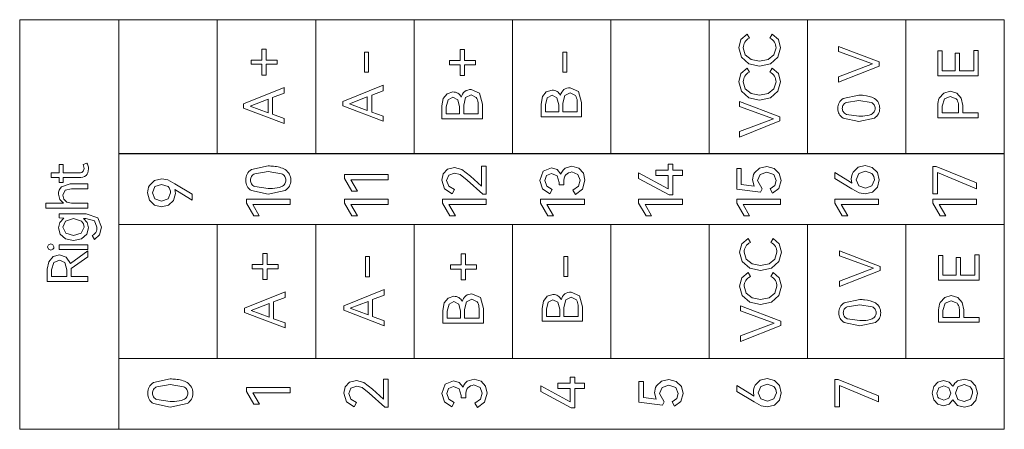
# Model space of a CAD drawing. Header units: inches. Extents: x 830 to 2908, y -1046 to 167.
# Tile 8 of 62: x 2632 to 2672, y -893 to -876. Entities that reach past the tile are written whole.
import ezdxf

# ---------------------------------------------------------------- set-up
doc = ezdxf.new("R2010")
doc.units = ezdxf.units.IN
doc.header["$LTSCALE"] = 23.1
doc.header["$MEASUREMENT"] = 0
doc.layers.get('0').update_dxf_attribs({"lineweight": 18})

msp = doc.modelspace()

# ---------------------------------------------------------------- linework, layer by layer
at = {"color": 32, "linetype": 'Continuous', "lineweight": 0, "true_color": 0xcd6928}
for p, q in [((2635.681, -876.189), (2631.572, -876.189)), ((2631.572, -876.189), (2631.572, -893.132)), ((2639.75, -876.189), (2635.68, -876.189)), ((2635.681, -893.132), (2635.681, -876.189)), ((2639.75, -881.73), (2639.75, -876.189)), ((2643.821, -876.189), (2639.75, -876.189)), ((2643.821, -881.73), (2643.821, -876.189)), ((2647.891, -876.189), (2643.821, -876.189)), ((2647.891, -881.73), (2647.891, -876.189)), ((2651.961, -876.189), (2647.891, -876.189)), ((2651.961, -881.73), (2651.961, -876.189)), ((2656.032, -876.189), (2651.961, -876.189)), ((2656.032, -881.73), (2656.032, -876.189)), ((2660.102, -876.189), (2656.032, -876.189)), ((2660.102, -881.73), (2660.102, -876.189)), ((2664.173, -876.189), (2660.102, -876.189)), ((2664.173, -881.73), (2664.173, -876.189)), ((2668.243, -876.189), (2664.173, -876.189)), ((2672.313, -876.189), (2668.243, -876.189)), ((2668.243, -881.73), (2668.243, -876.189)), ((2672.313, -881.73), (2672.313, -876.189)), ((2661.324, -877.35), (2661.416, -877.006)), ((2661.416, -877.006), (2661.671, -876.786)), ((2661.671, -876.786), (2661.767, -876.951)), ((2662.613, -876.951), (2662.709, -876.786)), ((2662.709, -876.786), (2662.964, -877.006)), ((2662.964, -877.006), (2663.056, -877.35)), ((2641.598, -877.861), (2641.598, -877.412)), ((2641.598, -877.412), (2641.772, -877.412)), ((2641.772, -877.412), (2641.772, -877.861)), ((2645.843, -878.365), (2645.843, -877.531)), ((2645.843, -877.531), (2646.008, -877.531)), ((2646.008, -877.531), (2646.008, -878.365)), ((2649.804, -877.876), (2649.804, -877.426)), ((2649.804, -877.426), (2649.978, -877.426)), ((2649.978, -877.426), (2649.978, -877.876)), ((2654.049, -878.364), (2654.049, -877.529)), ((2654.049, -877.529), (2654.214, -877.529)), ((2654.214, -877.529), (2654.214, -878.364)), ((2661.433, -877.738), (2661.324, -877.35)), ((2661.512, -877.355), (2661.597, -877.639)), ((2662.783, -877.639), (2662.868, -877.355)), ((2663.056, -877.35), (2662.946, -877.738)), ((2665.455, -877.508), (2665.455, -877.301)), ((2665.455, -877.301), (2667.133, -877.939)), ((2666.861, -878.017), (2665.455, -877.508)), ((2669.556, -878.512), (2669.556, -877.483)), ((2669.556, -877.483), (2669.737, -877.483)), ((2669.737, -877.483), (2669.737, -878.308)), ((2671.055, -878.308), (2671.055, -877.457)), ((2671.055, -877.457), (2671.236, -877.457)), ((2671.236, -877.457), (2671.236, -878.512)), ((2641.149, -878.035), (2641.149, -877.861)), ((2641.149, -877.861), (2641.598, -877.861)), ((2641.772, -877.861), (2642.222, -877.861)), ((2642.222, -877.861), (2642.222, -878.035)), ((2649.355, -878.05), (2649.355, -877.876)), ((2649.355, -877.876), (2649.804, -877.876)), ((2649.978, -877.876), (2650.428, -877.876)), ((2650.428, -877.876), (2650.428, -878.05)), ((2661.739, -878.013), (2661.433, -877.738)), ((2661.597, -877.639), (2661.836, -877.831)), ((2661.836, -877.831), (2662.189, -877.898)), ((2662.189, -877.898), (2662.543, -877.831)), ((2662.543, -877.831), (2662.783, -877.639)), ((2662.946, -877.738), (2662.638, -878.013)), ((2667.133, -877.939), (2667.133, -878.111)), ((2670.278, -878.308), (2670.278, -877.57)), ((2670.278, -877.57), (2670.459, -877.57)), ((2670.459, -877.57), (2670.459, -878.308)), ((2641.598, -878.035), (2641.149, -878.035)), ((2641.598, -878.485), (2641.598, -878.035)), ((2642.222, -878.035), (2641.772, -878.035)), ((2641.772, -878.035), (2641.772, -878.485)), ((2646.008, -878.365), (2645.843, -878.365)), ((2649.804, -878.05), (2649.355, -878.05)), ((2649.804, -878.5), (2649.804, -878.05)), ((2650.428, -878.05), (2649.978, -878.05)), ((2649.978, -878.05), (2649.978, -878.5)), ((2654.214, -878.364), (2654.049, -878.364)), ((2661.416, -878.415), (2661.671, -878.194)), ((2661.671, -878.194), (2661.767, -878.359)), ((2662.189, -878.114), (2661.739, -878.013)), ((2662.638, -878.013), (2662.189, -878.114)), ((2662.613, -878.359), (2662.709, -878.194)), ((2662.709, -878.194), (2662.964, -878.415)), ((2665.455, -878.551), (2666.861, -878.017)), ((2667.133, -878.111), (2665.455, -878.778)), ((2669.737, -878.308), (2670.278, -878.308)), ((2670.459, -878.308), (2671.055, -878.308)), ((2641.772, -878.485), (2641.598, -878.485)), ((2649.978, -878.5), (2649.804, -878.5)), ((2661.324, -878.758), (2661.416, -878.415)), ((2661.433, -879.146), (2661.324, -878.758)), ((2661.512, -878.763), (2661.597, -879.047)), ((2662.783, -879.047), (2662.868, -878.763)), ((2663.056, -878.758), (2662.946, -879.146)), ((2662.964, -878.415), (2663.056, -878.758)), ((2665.455, -878.778), (2665.455, -878.551)), ((2671.236, -878.512), (2669.556, -878.512)), ((2640.837, -879.67), (2642.515, -878.996)), ((2642.515, -878.996), (2642.515, -879.223)), ((2644.94, -879.576), (2646.618, -878.902)), ((2646.618, -879.129), (2646.137, -879.314)), ((2646.618, -878.902), (2646.618, -879.129)), ((2649.256, -879.249), (2649.497, -879.178)), ((2650.247, -879.079), (2650.596, -879.233)), ((2653.201, -879.373), (2653.359, -879.171)), ((2653.359, -879.171), (2653.6, -879.1)), ((2654.35, -879.002), (2654.699, -879.155)), ((2654.699, -879.155), (2654.824, -879.609)), ((2661.739, -879.421), (2661.433, -879.146)), ((2661.597, -879.047), (2661.836, -879.239)), ((2662.543, -879.239), (2662.783, -879.047)), ((2662.946, -879.146), (2662.638, -879.421)), ((2669.809, -879.223), (2670.078, -879.147)), ((2670.078, -879.147), (2670.348, -879.222)), ((2641.85, -879.48), (2641.11, -879.764)), ((2641.85, -880.035), (2641.85, -879.48)), ((2642.515, -879.223), (2642.034, -879.409)), ((2642.034, -879.409), (2642.034, -880.103)), ((2644.94, -879.748), (2644.94, -879.576)), ((2645.953, -879.386), (2645.213, -879.67)), ((2645.953, -879.94), (2645.953, -879.386)), ((2646.137, -879.314), (2646.137, -880.009)), ((2649.043, -879.758), (2649.098, -879.451)), ((2649.098, -879.451), (2649.256, -879.249)), ((2649.297, -879.499), (2649.224, -879.793)), ((2649.497, -879.394), (2649.297, -879.499)), ((2649.701, -879.498), (2649.497, -879.394)), ((2649.774, -879.793), (2649.701, -879.498)), ((2650.024, -879.402), (2649.944, -879.724)), ((2650.247, -879.295), (2650.024, -879.402)), ((2650.465, -879.402), (2650.247, -879.295)), ((2650.596, -879.233), (2650.721, -879.687)), ((2653.146, -879.68), (2653.201, -879.373)), ((2653.4, -879.421), (2653.327, -879.715)), ((2653.6, -879.316), (2653.4, -879.421)), ((2653.804, -879.42), (2653.6, -879.316)), ((2653.877, -879.715), (2653.804, -879.42)), ((2654.127, -879.324), (2654.047, -879.646)), ((2654.35, -879.217), (2654.127, -879.324)), ((2654.568, -879.324), (2654.35, -879.217)), ((2661.352, -879.775), (2661.352, -879.568)), ((2661.352, -879.568), (2663.03, -880.206)), ((2662.189, -879.522), (2661.739, -879.421)), ((2661.836, -879.239), (2662.189, -879.307)), ((2662.189, -879.307), (2662.543, -879.239)), ((2662.638, -879.421), (2662.189, -879.522)), ((2665.645, -879.453), (2666.294, -879.312)), ((2666.294, -879.53), (2665.779, -879.611)), ((2666.804, -879.611), (2666.294, -879.53)), ((2669.624, -879.433), (2669.809, -879.223)), ((2669.833, -879.466), (2669.737, -879.762)), ((2670.078, -879.363), (2669.833, -879.466)), ((2670.323, -879.466), (2670.078, -879.363)), ((2670.348, -879.222), (2670.531, -879.43)), ((2670.531, -879.43), (2670.597, -879.736)), ((2640.837, -879.842), (2640.837, -879.67)), ((2642.515, -880.486), (2640.837, -879.842)), ((2641.11, -879.764), (2641.85, -880.035)), ((2646.618, -880.392), (2644.94, -879.748)), ((2645.213, -879.67), (2645.953, -879.94)), ((2646.137, -880.009), (2646.618, -880.186)), ((2649.043, -880.288), (2649.043, -879.758)), ((2649.224, -879.793), (2649.224, -880.084)), ((2649.774, -880.084), (2649.774, -879.793)), ((2649.944, -879.724), (2649.944, -880.084)), ((2650.543, -880.084), (2650.543, -879.724)), ((2650.721, -879.687), (2650.721, -880.288)), ((2653.146, -880.21), (2653.146, -879.68)), ((2653.327, -879.715), (2653.327, -880.006)), ((2653.327, -880.006), (2653.877, -880.006)), ((2653.877, -880.006), (2653.877, -879.715)), ((2654.047, -879.646), (2654.047, -880.006)), ((2654.047, -880.006), (2654.646, -880.006)), ((2654.646, -880.006), (2654.646, -879.646)), ((2654.824, -879.609), (2654.824, -880.21)), ((2662.758, -880.284), (2661.352, -879.775)), ((2669.558, -880.252), (2669.558, -879.736)), ((2669.737, -879.762), (2669.737, -880.048)), ((2670.418, -880.048), (2670.418, -879.762)), ((2670.597, -879.736), (2670.597, -880.048)), ((2642.034, -880.103), (2642.515, -880.28)), ((2642.515, -880.28), (2642.515, -880.486)), ((2646.618, -880.186), (2646.618, -880.392)), ((2650.721, -880.288), (2649.043, -880.288)), ((2649.224, -880.084), (2649.774, -880.084)), ((2649.944, -880.084), (2650.543, -880.084)), ((2654.824, -880.21), (2653.146, -880.21)), ((2661.352, -880.818), (2662.758, -880.284)), ((2663.03, -880.378), (2661.352, -881.045)), ((2663.03, -880.206), (2663.03, -880.378)), ((2666.294, -880.402), (2665.646, -880.261)), ((2665.779, -880.105), (2666.294, -880.184)), ((2666.939, -880.261), (2666.294, -880.402)), ((2671.236, -880.252), (2669.558, -880.252)), ((2669.737, -880.048), (2670.418, -880.048)), ((2670.597, -880.048), (2671.236, -880.048)), ((2671.236, -880.048), (2671.236, -880.252)), ((2661.352, -881.045), (2661.352, -880.818)), ((2639.75, -881.73), (2635.68, -881.73)), ((2635.681, -881.732), (2672.313, -881.732)), ((2643.821, -881.73), (2639.75, -881.73)), ((2647.891, -881.73), (2643.821, -881.73)), ((2651.961, -881.73), (2647.891, -881.73)), ((2656.032, -881.73), (2651.961, -881.73)), ((2660.102, -881.73), (2656.032, -881.73)), ((2664.173, -881.73), (2660.102, -881.73)), ((2668.243, -881.73), (2664.173, -881.73)), ((2672.313, -881.73), (2668.243, -881.73)), ((2672.313, -881.732), (2672.313, -884.664)), ((2633.201, -882.526), (2633.201, -882.18)), ((2633.201, -882.18), (2633.371, -882.18)), ((2633.371, -882.18), (2633.371, -882.526)), ((2634.194, -882.185), (2634.355, -882.121)), ((2634.235, -882.338), (2634.194, -882.185)), ((2641.16, -882.391), (2641.858, -882.239)), ((2649.099, -882.56), (2649.277, -882.371)), ((2649.277, -882.371), (2649.559, -882.301)), ((2649.559, -882.301), (2649.863, -882.38)), ((2649.863, -882.38), (2650.224, -882.656)), ((2650.683, -883.071), (2650.683, -882.254)), ((2650.683, -882.254), (2650.878, -882.254)), ((2650.878, -882.254), (2650.878, -883.407)), ((2653.229, -882.461), (2653.573, -882.32)), ((2653.573, -882.32), (2653.812, -882.383)), ((2653.812, -882.383), (2653.97, -882.577)), ((2654.138, -882.334), (2654.425, -882.254)), ((2654.425, -882.254), (2654.715, -882.333)), ((2654.715, -882.333), (2654.9, -882.543)), ((2657.897, -882.419), (2658.403, -882.419)), ((2657.897, -882.639), (2657.897, -882.419)), ((2658.403, -882.419), (2658.403, -882.16)), ((2658.403, -882.16), (2658.594, -882.16)), ((2658.594, -882.16), (2658.594, -882.419)), ((2658.594, -882.419), (2658.994, -882.419)), ((2658.994, -882.419), (2658.994, -882.639)), ((2661.239, -883.2), (2661.239, -882.345)), ((2661.239, -882.345), (2661.431, -882.345)), ((2661.431, -882.345), (2661.431, -883.007)), ((2661.973, -882.528), (2662.181, -882.333)), ((2662.181, -882.333), (2662.481, -882.264)), ((2662.481, -882.264), (2662.792, -882.34)), ((2662.792, -882.34), (2663.003, -882.55)), ((2666.06, -882.491), (2666.267, -882.295)), ((2666.267, -882.295), (2666.556, -882.224)), ((2666.556, -882.224), (2666.852, -882.299)), ((2666.852, -882.299), (2667.061, -882.509)), ((2669.357, -883.392), (2669.357, -882.266)), ((2669.357, -882.266), (2669.493, -882.266)), ((2669.493, -882.266), (2671.167, -882.943)), ((2632.869, -882.721), (2632.869, -882.526)), ((2632.869, -882.526), (2633.201, -882.526)), ((2633.201, -882.721), (2632.869, -882.721)), ((2633.201, -882.919), (2633.201, -882.721)), ((2633.371, -882.526), (2633.985, -882.526)), ((2634.008, -882.721), (2633.371, -882.721)), ((2633.371, -882.721), (2633.371, -882.919)), ((2636.939, -883.046), (2637.146, -882.839)), ((2637.146, -882.839), (2637.45, -882.765)), ((2637.45, -882.765), (2637.696, -882.813)), ((2637.696, -882.813), (2637.991, -882.972)), ((2641.858, -882.474), (2641.304, -882.56)), ((2642.408, -882.56), (2641.858, -882.474)), ((2645.01, -882.76), (2645.01, -882.592)), ((2645.01, -882.592), (2646.82, -882.592)), ((2645.316, -883.286), (2645.01, -882.76)), ((2646.82, -882.814), (2645.274, -882.814)), ((2645.274, -882.814), (2645.543, -883.286)), ((2646.82, -882.592), (2646.82, -882.814)), ((2649.038, -882.822), (2649.099, -882.56)), ((2649.151, -883.18), (2649.038, -882.822)), ((2649.325, -882.619), (2649.238, -882.837)), ((2649.238, -882.837), (2649.328, -883.071)), ((2649.569, -882.533), (2649.325, -882.619)), ((2649.798, -882.595), (2649.569, -882.533)), ((2650.085, -882.822), (2649.798, -882.595)), ((2650.737, -883.407), (2650.085, -882.822)), ((2650.224, -882.656), (2650.683, -883.071)), ((2653.099, -882.834), (2653.229, -882.461)), ((2653.201, -883.183), (2653.099, -882.834)), ((2653.373, -882.637), (2653.299, -882.846)), ((2653.299, -882.846), (2653.378, -883.072)), ((2653.578, -882.555), (2653.373, -882.637)), ((2653.805, -882.65), (2653.578, -882.555)), ((2653.894, -882.928), (2653.805, -882.65)), ((2654.673, -882.586), (2654.422, -882.488)), ((2654.763, -882.829), (2654.673, -882.586)), ((2654.688, -883.077), (2654.763, -882.829)), ((2654.963, -882.829), (2654.862, -883.193)), ((2654.9, -882.543), (2654.963, -882.829)), ((2657.183, -882.76), (2657.183, -882.52)), ((2657.183, -882.52), (2658.403, -883.182)), ((2658.44, -883.439), (2657.183, -882.76)), ((2658.403, -882.639), (2657.897, -882.639)), ((2658.403, -883.182), (2658.403, -882.639)), ((2658.994, -882.639), (2658.594, -882.639)), ((2658.594, -882.639), (2658.594, -883.439)), ((2661.967, -883.079), (2661.898, -882.814)), ((2662.212, -882.586), (2662.098, -882.846)), ((2662.098, -882.846), (2662.293, -883.182)), ((2662.491, -882.496), (2662.212, -882.586)), ((2662.77, -882.59), (2662.491, -882.496)), ((2662.878, -882.846), (2662.77, -882.59)), ((2662.814, -883.053), (2662.878, -882.846)), ((2663.079, -882.846), (2662.988, -883.166)), ((2663.003, -882.55), (2663.079, -882.846)), ((2665.299, -882.755), (2665.299, -882.506)), ((2665.299, -882.506), (2665.907, -882.879)), ((2666.01, -883.187), (2665.299, -882.755)), ((2666.008, -882.948), (2665.983, -882.777)), ((2666.291, -882.555), (2666.186, -882.809)), ((2666.186, -882.809), (2666.291, -883.065)), ((2666.563, -882.461), (2666.291, -882.555)), ((2666.833, -882.556), (2666.563, -882.461)), ((2666.834, -883.065), (2666.936, -882.809)), ((2667.061, -882.509), (2667.136, -882.809)), ((2667.136, -882.809), (2667.062, -883.113)), ((2669.547, -882.516), (2669.547, -883.392)), ((2671.167, -883.185), (2669.547, -882.516)), ((2633.371, -882.919), (2633.201, -882.919)), ((2633.302, -883.102), (2633.66, -882.985)), ((2633.453, -883.247), (2633.362, -883.448)), ((2633.715, -883.18), (2633.453, -883.247)), ((2633.66, -882.985), (2634.394, -882.985)), ((2634.394, -883.18), (2633.715, -883.18)), ((2634.394, -882.985), (2634.394, -883.18)), ((2637.167, -883.095), (2637.065, -883.35)), ((2637.438, -883), (2637.167, -883.095)), ((2637.711, -883.095), (2637.438, -883)), ((2637.991, -882.972), (2638.702, -883.405)), ((2638.095, -883.281), (2637.993, -883.212)), ((2637.993, -883.212), (2638.018, -883.382)), ((2641.858, -883.412), (2641.161, -883.26)), ((2641.304, -883.092), (2641.858, -883.177)), ((2642.552, -883.26), (2641.858, -883.412)), ((2649.465, -883.395), (2649.151, -883.18)), ((2649.328, -883.071), (2649.567, -883.217)), ((2649.567, -883.217), (2649.465, -883.395)), ((2653.503, -883.392), (2653.201, -883.183)), ((2653.378, -883.072), (2653.605, -883.214)), ((2653.605, -883.214), (2653.503, -883.392)), ((2653.894, -883.014), (2653.894, -882.928)), ((2654.091, -883.017), (2653.894, -883.014)), ((2654.091, -882.94), (2654.091, -883.017)), ((2654.464, -883.239), (2654.688, -883.077)), ((2654.565, -883.417), (2654.464, -883.239)), ((2654.862, -883.193), (2654.565, -883.417)), ((2662.222, -883.323), (2661.239, -883.2)), ((2661.431, -883.007), (2661.967, -883.079)), ((2662.293, -883.182), (2662.222, -883.323)), ((2662.624, -883.182), (2662.814, -883.053)), ((2662.725, -883.36), (2662.624, -883.182)), ((2662.988, -883.166), (2662.725, -883.36)), ((2665.907, -882.879), (2666.008, -882.948)), ((2666.305, -883.346), (2666.01, -883.187)), ((2666.291, -883.065), (2666.563, -883.16)), ((2666.563, -883.16), (2666.834, -883.065)), ((2667.062, -883.113), (2666.855, -883.321)), ((2671.167, -882.943), (2671.167, -883.185)), ((2633.229, -883.625), (2633.176, -883.404)), ((2633.382, -883.785), (2633.229, -883.625)), ((2633.362, -883.448), (2633.402, -883.612)), ((2633.402, -883.612), (2633.521, -883.737)), ((2636.94, -883.65), (2636.865, -883.35)), ((2637.149, -883.86), (2636.94, -883.65)), ((2637.065, -883.35), (2637.168, -883.603)), ((2637.168, -883.603), (2637.438, -883.698)), ((2637.438, -883.698), (2637.711, -883.605)), ((2637.711, -883.605), (2637.815, -883.35)), ((2637.941, -883.669), (2637.734, -883.865)), ((2638.018, -883.382), (2637.941, -883.669)), ((2638.702, -883.654), (2638.095, -883.281)), ((2638.702, -883.405), (2638.702, -883.654)), ((2640.952, -883.782), (2640.952, -883.614)), ((2640.952, -883.614), (2642.762, -883.614)), ((2642.762, -883.614), (2642.762, -883.837)), ((2645.01, -883.782), (2645.01, -883.614)), ((2645.01, -883.614), (2646.82, -883.614)), ((2645.543, -883.286), (2645.316, -883.286)), ((2646.82, -883.614), (2646.82, -883.837)), ((2649.068, -883.782), (2649.068, -883.614)), ((2649.068, -883.614), (2650.878, -883.614)), ((2650.878, -883.407), (2650.737, -883.407)), ((2650.878, -883.614), (2650.878, -883.837)), ((2653.126, -883.782), (2653.126, -883.614)), ((2653.126, -883.614), (2654.936, -883.614)), ((2654.936, -883.614), (2654.936, -883.837)), ((2657.183, -883.782), (2657.183, -883.614)), ((2657.183, -883.614), (2658.994, -883.614)), ((2658.594, -883.439), (2658.44, -883.439)), ((2658.994, -883.614), (2658.994, -883.837)), ((2661.241, -883.782), (2661.241, -883.614)), ((2661.241, -883.614), (2663.051, -883.614)), ((2663.051, -883.614), (2663.051, -883.837)), ((2665.299, -883.782), (2665.299, -883.614)), ((2665.299, -883.614), (2667.109, -883.614)), ((2666.551, -883.395), (2666.305, -883.346)), ((2666.855, -883.321), (2666.551, -883.395)), ((2667.109, -883.614), (2667.109, -883.837)), ((2669.547, -883.392), (2669.357, -883.392)), ((2669.357, -883.782), (2669.357, -883.614)), ((2669.357, -883.614), (2671.167, -883.614)), ((2671.167, -883.614), (2671.167, -883.837)), ((2632.649, -883.98), (2632.649, -883.785)), ((2632.649, -883.785), (2633.382, -883.785)), ((2634.394, -883.98), (2632.649, -883.98)), ((2633.521, -883.737), (2633.717, -883.785)), ((2633.717, -883.785), (2634.394, -883.785)), ((2634.394, -883.785), (2634.394, -883.98)), ((2637.445, -883.935), (2637.149, -883.86)), ((2637.734, -883.865), (2637.445, -883.935)), ((2641.258, -884.308), (2640.952, -883.782)), ((2642.762, -883.837), (2641.216, -883.837)), ((2641.216, -883.837), (2641.486, -884.308)), ((2645.316, -884.308), (2645.01, -883.782)), ((2646.82, -883.837), (2645.274, -883.837)), ((2645.274, -883.837), (2645.543, -884.308)), ((2649.374, -884.308), (2649.068, -883.782)), ((2650.878, -883.837), (2649.332, -883.837)), ((2649.332, -883.837), (2649.601, -884.308)), ((2653.432, -884.308), (2653.126, -883.782)), ((2654.936, -883.837), (2653.39, -883.837)), ((2653.39, -883.837), (2653.659, -884.308)), ((2657.49, -884.308), (2657.183, -883.782)), ((2658.994, -883.837), (2657.448, -883.837)), ((2657.448, -883.837), (2657.717, -884.308)), ((2661.547, -884.308), (2661.241, -883.782)), ((2663.051, -883.837), (2661.506, -883.837)), ((2661.506, -883.837), (2661.775, -884.308)), ((2665.605, -884.308), (2665.299, -883.782)), ((2667.109, -883.837), (2665.563, -883.837)), ((2665.563, -883.837), (2665.832, -884.308)), ((2669.663, -884.308), (2669.357, -883.782)), ((2671.167, -883.837), (2669.621, -883.837)), ((2669.621, -883.837), (2669.89, -884.308)), ((2633.201, -884.216), (2634.318, -884.216)), ((2633.201, -884.388), (2633.201, -884.216)), ((2633.403, -884.402), (2633.201, -884.388)), ((2633.233, -884.572), (2633.403, -884.402)), ((2633.797, -884.411), (2633.467, -884.519)), ((2634.13, -884.519), (2633.797, -884.411)), ((2634.313, -884.411), (2634.21, -884.411)), ((2634.21, -884.411), (2634.367, -884.579)), ((2634.669, -884.507), (2634.313, -884.411)), ((2634.318, -884.216), (2634.809, -884.381)), ((2634.809, -884.381), (2634.953, -884.773)), ((2641.486, -884.308), (2641.258, -884.308)), ((2645.543, -884.308), (2645.316, -884.308)), ((2649.601, -884.308), (2649.374, -884.308)), ((2653.659, -884.308), (2653.432, -884.308)), ((2657.717, -884.308), (2657.49, -884.308)), ((2661.775, -884.308), (2661.547, -884.308)), ((2665.832, -884.308), (2665.605, -884.308)), ((2669.89, -884.308), (2669.663, -884.308)), ((2633.176, -884.798), (2633.233, -884.572)), ((2633.249, -885.055), (2633.176, -884.798)), ((2633.467, -884.519), (2633.362, -884.775)), ((2633.362, -884.775), (2633.476, -885.025)), ((2634.121, -885.025), (2634.235, -884.775)), ((2634.419, -884.798), (2634.344, -885.054)), ((2634.367, -884.579), (2634.419, -884.798)), ((2634.77, -884.771), (2634.669, -884.507)), ((2634.953, -884.773), (2634.877, -885.087)), ((2639.75, -884.664), (2635.681, -884.664)), ((2672.313, -884.664), (2635.681, -884.664)), ((2639.75, -890.207), (2639.75, -884.664)), ((2643.821, -884.664), (2639.75, -884.664)), ((2643.821, -890.207), (2643.821, -884.664)), ((2647.891, -884.664), (2643.821, -884.664)), ((2647.891, -890.207), (2647.891, -884.664)), ((2651.962, -884.664), (2647.891, -884.664)), ((2651.962, -890.207), (2651.962, -884.664)), ((2656.032, -884.664), (2651.962, -884.664)), ((2656.032, -890.207), (2656.032, -884.664)), ((2660.102, -884.664), (2656.032, -884.664)), ((2660.102, -890.207), (2660.102, -884.664)), ((2664.173, -884.664), (2660.102, -884.664)), ((2664.173, -890.207), (2664.173, -884.664)), ((2668.243, -884.664), (2664.173, -884.664)), ((2672.313, -884.664), (2668.243, -884.664)), ((2668.243, -890.207), (2668.243, -884.664)), ((2672.313, -890.207), (2672.313, -884.664)), ((2633.465, -885.25), (2633.249, -885.055)), ((2633.797, -885.323), (2633.465, -885.25)), ((2633.476, -885.025), (2633.797, -885.119)), ((2633.797, -885.119), (2634.121, -885.025)), ((2634.129, -885.249), (2633.797, -885.323)), ((2634.344, -885.054), (2634.129, -885.249)), ((2634.664, -885.275), (2634.575, -885.117)), ((2634.877, -885.087), (2634.664, -885.275)), ((2661.455, -885.46), (2661.71, -885.24)), ((2661.71, -885.24), (2661.806, -885.405)), ((2662.652, -885.405), (2662.748, -885.24)), ((2662.748, -885.24), (2663.003, -885.46)), ((2632.724, -885.591), (2632.763, -885.499)), ((2632.764, -885.682), (2632.724, -885.591)), ((2632.763, -885.499), (2632.857, -885.461)), ((2632.857, -885.72), (2632.764, -885.682)), ((2632.857, -885.461), (2632.95, -885.5)), ((2632.95, -885.682), (2632.857, -885.72)), ((2632.95, -885.5), (2632.99, -885.591)), ((2633.203, -885.69), (2633.203, -885.495)), ((2633.203, -885.495), (2634.394, -885.495)), ((2634.394, -885.69), (2633.203, -885.69)), ((2634.394, -885.495), (2634.394, -885.69)), ((2661.363, -885.804), (2661.455, -885.46)), ((2663.003, -885.46), (2663.095, -885.804)), ((2632.777, -886.2), (2632.952, -885.991)), ((2632.952, -885.991), (2633.213, -885.917)), ((2633.213, -885.917), (2633.498, -886.011)), ((2633.498, -886.011), (2633.671, -886.27)), ((2633.671, -886.27), (2634.394, -885.749)), ((2634.394, -885.999), (2633.706, -886.486)), ((2634.394, -885.749), (2634.394, -885.999)), ((2641.637, -886.315), (2641.637, -885.866)), ((2641.637, -885.866), (2641.811, -885.866)), ((2641.811, -885.866), (2641.811, -886.315)), ((2645.882, -886.819), (2645.882, -885.985)), ((2645.882, -885.985), (2646.047, -885.985)), ((2646.047, -885.985), (2646.047, -886.819)), ((2649.843, -886.33), (2649.843, -885.88)), ((2649.843, -885.88), (2650.017, -885.88)), ((2650.017, -885.88), (2650.017, -886.33)), ((2654.088, -886.818), (2654.088, -885.983)), ((2654.088, -885.983), (2654.253, -885.983)), ((2654.253, -885.983), (2654.253, -886.818)), ((2661.472, -886.192), (2661.363, -885.804)), ((2661.551, -885.809), (2661.636, -886.093)), ((2661.636, -886.093), (2661.875, -886.285)), ((2662.582, -886.285), (2662.822, -886.093)), ((2662.822, -886.093), (2662.907, -885.809)), ((2663.095, -885.804), (2662.985, -886.192)), ((2665.494, -885.962), (2665.494, -885.755)), ((2665.494, -885.755), (2667.172, -886.393)), ((2666.899, -886.471), (2665.494, -885.962)), ((2669.595, -886.966), (2669.595, -885.937)), ((2669.595, -885.937), (2669.776, -885.937)), ((2669.776, -885.937), (2669.776, -886.762)), ((2670.317, -886.762), (2670.317, -886.024)), ((2670.317, -886.024), (2670.498, -886.024)), ((2670.498, -886.024), (2670.498, -886.762)), ((2671.094, -886.762), (2671.094, -885.911)), ((2671.094, -885.911), (2671.275, -885.911)), ((2671.275, -885.911), (2671.275, -886.966)), ((2632.715, -886.506), (2632.777, -886.2)), ((2632.715, -887.022), (2632.715, -886.506)), ((2632.982, -886.234), (2632.894, -886.531)), ((2633.213, -886.132), (2632.982, -886.234)), ((2633.441, -886.234), (2633.213, -886.132)), ((2633.527, -886.531), (2633.441, -886.234)), ((2633.706, -886.486), (2633.706, -886.506)), ((2633.706, -886.506), (2633.706, -886.818)), ((2641.188, -886.489), (2641.188, -886.315)), ((2641.188, -886.315), (2641.637, -886.315)), ((2641.637, -886.489), (2641.188, -886.489)), ((2641.637, -886.939), (2641.637, -886.489)), ((2641.811, -886.315), (2642.261, -886.315)), ((2642.261, -886.489), (2641.811, -886.489)), ((2641.811, -886.489), (2641.811, -886.939)), ((2642.261, -886.315), (2642.261, -886.489)), ((2649.394, -886.504), (2649.394, -886.33)), ((2649.394, -886.33), (2649.843, -886.33)), ((2649.843, -886.504), (2649.394, -886.504)), ((2649.843, -886.954), (2649.843, -886.504)), ((2650.017, -886.33), (2650.467, -886.33)), ((2650.467, -886.504), (2650.017, -886.504)), ((2650.017, -886.504), (2650.017, -886.954)), ((2650.467, -886.33), (2650.467, -886.504)), ((2661.778, -886.467), (2661.472, -886.192)), ((2662.228, -886.568), (2661.778, -886.467)), ((2661.875, -886.285), (2662.228, -886.352)), ((2662.228, -886.352), (2662.582, -886.285)), ((2662.677, -886.467), (2662.228, -886.568)), ((2662.985, -886.192), (2662.677, -886.467)), ((2665.494, -887.005), (2666.899, -886.471)), ((2667.172, -886.393), (2667.172, -886.565)), ((2632.894, -886.531), (2632.894, -886.818)), ((2632.894, -886.818), (2633.527, -886.818)), ((2633.527, -886.818), (2633.527, -886.531)), ((2633.706, -886.818), (2634.394, -886.818)), ((2634.394, -886.818), (2634.394, -887.022)), ((2646.047, -886.819), (2645.882, -886.819)), ((2654.253, -886.818), (2654.088, -886.818)), ((2661.363, -887.212), (2661.455, -886.869)), ((2661.455, -886.869), (2661.71, -886.648)), ((2661.71, -886.648), (2661.806, -886.813)), ((2662.652, -886.813), (2662.748, -886.648)), ((2662.748, -886.648), (2663.003, -886.869)), ((2663.003, -886.869), (2663.095, -887.212)), ((2667.172, -886.565), (2665.494, -887.232)), ((2669.776, -886.762), (2670.317, -886.762)), ((2670.498, -886.762), (2671.094, -886.762)), ((2634.394, -887.022), (2632.715, -887.022)), ((2641.811, -886.939), (2641.637, -886.939)), ((2650.017, -886.954), (2649.843, -886.954)), ((2661.472, -887.6), (2661.363, -887.212)), ((2661.551, -887.217), (2661.636, -887.501)), ((2662.822, -887.501), (2662.907, -887.217)), ((2663.095, -887.212), (2662.985, -887.6)), ((2665.494, -887.232), (2665.494, -887.005)), ((2671.275, -886.966), (2669.595, -886.966)), ((2640.876, -888.124), (2642.554, -887.45)), ((2642.554, -887.677), (2642.073, -887.863)), ((2642.554, -887.45), (2642.554, -887.677)), ((2644.979, -888.03), (2646.657, -887.356)), ((2646.657, -887.583), (2646.176, -887.768)), ((2646.657, -887.356), (2646.657, -887.583)), ((2649.137, -887.905), (2649.295, -887.703)), ((2649.295, -887.703), (2649.536, -887.632)), ((2650.286, -887.749), (2650.063, -887.856)), ((2650.286, -887.533), (2650.635, -887.687)), ((2650.504, -887.856), (2650.286, -887.749)), ((2650.635, -887.687), (2650.76, -888.141)), ((2653.24, -887.827), (2653.398, -887.625)), ((2653.398, -887.625), (2653.639, -887.554)), ((2654.389, -887.671), (2654.166, -887.778)), ((2654.389, -887.456), (2654.738, -887.609)), ((2654.607, -887.778), (2654.389, -887.671)), ((2654.738, -887.609), (2654.863, -888.063)), ((2661.778, -887.875), (2661.472, -887.6)), ((2661.636, -887.501), (2661.875, -887.693)), ((2661.875, -887.693), (2662.228, -887.761)), ((2662.228, -887.761), (2662.582, -887.693)), ((2662.582, -887.693), (2662.822, -887.501)), ((2662.985, -887.6), (2662.677, -887.875)), ((2669.663, -887.887), (2669.848, -887.677)), ((2669.848, -887.677), (2670.117, -887.601)), ((2670.117, -887.601), (2670.387, -887.676)), ((2670.387, -887.676), (2670.57, -887.884)), ((2640.876, -888.296), (2640.876, -888.124)), ((2641.889, -887.934), (2641.149, -888.218)), ((2641.889, -888.489), (2641.889, -887.934)), ((2642.073, -887.863), (2642.073, -888.557)), ((2644.979, -888.202), (2644.979, -888.03)), ((2645.992, -887.84), (2645.252, -888.124)), ((2645.252, -888.124), (2645.992, -888.394)), ((2645.992, -888.394), (2645.992, -887.84)), ((2646.176, -887.768), (2646.176, -888.463)), ((2649.082, -888.212), (2649.137, -887.905)), ((2649.336, -887.953), (2649.263, -888.247)), ((2649.536, -887.848), (2649.336, -887.953)), ((2649.74, -887.952), (2649.536, -887.848)), ((2649.813, -888.247), (2649.74, -887.952)), ((2650.063, -887.856), (2649.983, -888.178)), ((2650.76, -888.141), (2650.76, -888.742)), ((2653.185, -888.134), (2653.24, -887.827)), ((2653.185, -888.664), (2653.185, -888.134)), ((2653.439, -887.875), (2653.366, -888.169)), ((2653.639, -887.77), (2653.439, -887.875)), ((2653.843, -887.874), (2653.639, -887.77)), ((2653.916, -888.169), (2653.843, -887.874)), ((2654.166, -887.778), (2654.086, -888.1)), ((2654.086, -888.1), (2654.086, -888.46)), ((2654.684, -888.46), (2654.684, -888.1)), ((2654.863, -888.063), (2654.863, -888.664)), ((2661.391, -888.229), (2661.391, -888.022)), ((2661.391, -888.022), (2663.069, -888.66)), ((2662.228, -887.976), (2661.778, -887.875)), ((2662.677, -887.875), (2662.228, -887.976)), ((2665.684, -887.907), (2666.333, -887.766)), ((2666.333, -887.984), (2665.818, -888.065)), ((2666.843, -888.065), (2666.333, -887.984)), ((2669.872, -887.92), (2669.776, -888.216)), ((2670.117, -887.817), (2669.872, -887.92)), ((2670.362, -887.92), (2670.117, -887.817)), ((2670.57, -887.884), (2670.636, -888.19)), ((2642.554, -888.94), (2640.876, -888.296)), ((2641.149, -888.218), (2641.889, -888.489)), ((2642.073, -888.557), (2642.554, -888.734)), ((2646.657, -888.846), (2644.979, -888.202)), ((2646.176, -888.463), (2646.657, -888.64)), ((2649.082, -888.742), (2649.082, -888.212)), ((2649.263, -888.247), (2649.263, -888.538)), ((2649.263, -888.538), (2649.813, -888.538)), ((2649.813, -888.538), (2649.813, -888.247)), ((2649.983, -888.178), (2649.983, -888.538)), ((2649.983, -888.538), (2650.581, -888.538)), ((2650.581, -888.538), (2650.581, -888.178)), ((2653.366, -888.169), (2653.366, -888.46)), ((2653.366, -888.46), (2653.916, -888.46)), ((2653.916, -888.46), (2653.916, -888.169)), ((2654.086, -888.46), (2654.684, -888.46)), ((2662.796, -888.738), (2661.391, -888.229)), ((2665.818, -888.559), (2666.333, -888.638)), ((2669.597, -888.706), (2669.597, -888.19)), ((2669.776, -888.216), (2669.776, -888.502)), ((2669.776, -888.502), (2670.457, -888.502)), ((2670.457, -888.502), (2670.457, -888.216)), ((2670.636, -888.19), (2670.636, -888.502)), ((2670.636, -888.502), (2671.275, -888.502)), ((2671.275, -888.502), (2671.275, -888.706)), ((2642.554, -888.734), (2642.554, -888.94)), ((2646.657, -888.64), (2646.657, -888.846)), ((2650.76, -888.742), (2649.082, -888.742)), ((2654.863, -888.664), (2653.185, -888.664)), ((2661.391, -889.272), (2662.796, -888.738)), ((2663.069, -888.832), (2661.391, -889.499)), ((2663.069, -888.66), (2663.069, -888.832)), ((2666.333, -888.856), (2665.685, -888.715)), ((2666.977, -888.715), (2666.333, -888.856)), ((2671.275, -888.706), (2669.597, -888.706)), ((2661.391, -889.499), (2661.391, -889.272)), ((2635.681, -890.2), (2672.313, -890.2)), ((2639.75, -890.207), (2635.681, -890.207)), ((2643.821, -890.207), (2639.75, -890.207)), ((2647.891, -890.207), (2643.821, -890.207)), ((2651.962, -890.207), (2647.891, -890.207)), ((2656.032, -890.207), (2651.962, -890.207)), ((2660.102, -890.207), (2656.032, -890.207)), ((2664.173, -890.207), (2660.102, -890.207)), ((2668.243, -890.207), (2664.173, -890.207)), ((2672.313, -890.207), (2668.243, -890.207)), ((2672.313, -890.2), (2672.313, -893.132)), ((2654.35, -891.23), (2654.35, -890.971)), ((2654.35, -890.971), (2654.54, -890.971)), ((2654.54, -890.971), (2654.54, -891.23)), ((2637.106, -891.202), (2637.805, -891.05)), ((2637.805, -891.285), (2637.25, -891.371)), ((2638.354, -891.371), (2637.805, -891.285)), ((2640.956, -891.571), (2640.956, -891.403)), ((2640.956, -891.403), (2642.766, -891.403)), ((2642.766, -891.403), (2642.766, -891.625)), ((2644.985, -891.633), (2645.045, -891.371)), ((2645.045, -891.371), (2645.223, -891.182)), ((2645.223, -891.182), (2645.506, -891.112)), ((2645.516, -891.344), (2645.271, -891.43)), ((2645.506, -891.112), (2645.809, -891.191)), ((2645.744, -891.406), (2645.516, -891.344)), ((2646.032, -891.633), (2645.744, -891.406)), ((2645.809, -891.191), (2646.17, -891.467)), ((2646.629, -891.882), (2646.629, -891.065)), ((2646.629, -891.065), (2646.824, -891.065)), ((2646.824, -891.065), (2646.824, -892.218)), ((2649.045, -891.645), (2649.176, -891.272)), ((2649.176, -891.272), (2649.519, -891.132)), ((2649.524, -891.366), (2649.319, -891.448)), ((2649.519, -891.132), (2649.759, -891.195)), ((2649.751, -891.461), (2649.524, -891.366)), ((2649.759, -891.195), (2649.917, -891.388)), ((2650.085, -891.145), (2650.371, -891.065)), ((2650.619, -891.397), (2650.369, -891.299)), ((2650.371, -891.065), (2650.661, -891.144)), ((2650.709, -891.64), (2650.619, -891.397)), ((2650.661, -891.144), (2650.846, -891.354)), ((2650.846, -891.354), (2650.909, -891.64)), ((2653.13, -891.571), (2653.13, -891.332)), ((2653.13, -891.332), (2654.35, -891.993)), ((2653.844, -891.23), (2654.35, -891.23)), ((2653.844, -891.45), (2653.844, -891.23)), ((2654.54, -891.23), (2654.94, -891.23)), ((2654.94, -891.23), (2654.94, -891.45)), ((2657.185, -892.011), (2657.185, -891.156)), ((2657.185, -891.156), (2657.378, -891.156)), ((2657.378, -891.156), (2657.378, -891.818)), ((2657.92, -891.339), (2658.127, -891.144)), ((2658.158, -891.397), (2658.045, -891.658)), ((2658.127, -891.144), (2658.427, -891.075)), ((2658.437, -891.307), (2658.158, -891.397)), ((2658.427, -891.075), (2658.738, -891.151)), ((2658.716, -891.401), (2658.437, -891.307)), ((2658.825, -891.658), (2658.716, -891.401)), ((2658.738, -891.151), (2658.95, -891.361)), ((2658.95, -891.361), (2659.025, -891.658)), ((2661.245, -891.566), (2661.245, -891.317)), ((2661.245, -891.317), (2661.853, -891.69)), ((2662.006, -891.302), (2662.213, -891.106)), ((2662.237, -891.366), (2662.132, -891.62)), ((2662.213, -891.106), (2662.502, -891.035)), ((2662.51, -891.272), (2662.237, -891.366)), ((2662.502, -891.035), (2662.799, -891.111)), ((2662.779, -891.367), (2662.51, -891.272)), ((2662.799, -891.111), (2663.007, -891.32)), ((2663.007, -891.32), (2663.083, -891.62)), ((2665.303, -892.203), (2665.303, -891.077)), ((2665.303, -891.077), (2665.439, -891.077)), ((2665.439, -891.077), (2667.113, -891.754)), ((2665.493, -891.327), (2665.493, -892.203)), ((2667.113, -891.996), (2665.493, -891.327)), ((2669.331, -891.633), (2669.394, -891.365)), ((2669.394, -891.365), (2669.565, -891.183)), ((2669.604, -891.418), (2669.524, -891.633)), ((2669.565, -891.183), (2669.803, -891.119)), ((2669.811, -891.339), (2669.604, -891.418)), ((2669.803, -891.119), (2670.029, -891.181)), ((2670.014, -891.418), (2669.811, -891.339)), ((2670.094, -891.633), (2670.014, -891.418)), ((2670.029, -891.181), (2670.188, -891.354)), ((2670.393, -891.376), (2670.297, -891.633)), ((2670.376, -891.133), (2670.66, -891.053)), ((2670.653, -891.282), (2670.393, -891.376)), ((2670.907, -891.378), (2670.653, -891.282)), ((2670.66, -891.053), (2670.935, -891.125)), ((2670.935, -891.125), (2671.128, -891.33)), ((2671.128, -891.33), (2671.198, -891.633)), ((2641.263, -892.097), (2640.956, -891.571)), ((2642.766, -891.625), (2641.221, -891.625)), ((2641.221, -891.625), (2641.49, -892.097)), ((2645.097, -891.991), (2644.985, -891.633)), ((2645.271, -891.43), (2645.185, -891.648)), ((2645.185, -891.648), (2645.275, -891.882)), ((2646.684, -892.218), (2646.032, -891.633)), ((2646.17, -891.467), (2646.629, -891.882)), ((2649.147, -891.995), (2649.045, -891.645)), ((2649.319, -891.448), (2649.245, -891.658)), ((2649.245, -891.658), (2649.324, -891.883)), ((2649.84, -891.739), (2649.751, -891.461)), ((2649.84, -891.825), (2649.84, -891.739)), ((2650.038, -891.828), (2649.84, -891.825)), ((2650.038, -891.751), (2650.038, -891.828)), ((2650.634, -891.888), (2650.709, -891.64)), ((2650.909, -891.64), (2650.808, -892.004)), ((2654.387, -892.25), (2653.13, -891.571)), ((2654.35, -891.45), (2653.844, -891.45)), ((2654.35, -891.993), (2654.35, -891.45)), ((2654.94, -891.45), (2654.54, -891.45)), ((2654.54, -891.45), (2654.54, -892.25)), ((2657.378, -891.818), (2657.914, -891.89)), ((2657.914, -891.89), (2657.845, -891.625)), ((2658.045, -891.658), (2658.24, -891.993)), ((2658.761, -891.864), (2658.825, -891.658)), ((2659.025, -891.658), (2658.935, -891.977)), ((2661.957, -891.998), (2661.245, -891.566)), ((2661.853, -891.69), (2661.954, -891.759)), ((2661.954, -891.759), (2661.93, -891.588)), ((2662.132, -891.62), (2662.237, -891.876)), ((2662.78, -891.876), (2662.883, -891.62)), ((2663.083, -891.62), (2663.009, -891.924)), ((2667.113, -891.754), (2667.113, -891.996)), ((2669.394, -891.907), (2669.331, -891.633)), ((2670.015, -891.851), (2670.094, -891.633)), ((2670.297, -891.633), (2670.393, -891.893)), ((2670.908, -891.892), (2671.001, -891.633)), ((2671.198, -891.633), (2671.129, -891.942)), ((2637.805, -892.223), (2637.107, -892.071)), ((2637.25, -891.903), (2637.805, -891.988)), ((2638.499, -892.071), (2637.805, -892.223)), ((2641.49, -892.097), (2641.263, -892.097)), ((2645.412, -892.206), (2645.097, -891.991)), ((2645.275, -891.882), (2645.513, -892.028)), ((2645.513, -892.028), (2645.412, -892.206)), ((2646.824, -892.218), (2646.684, -892.218)), ((2649.45, -892.203), (2649.147, -891.995)), ((2649.324, -891.883), (2649.551, -892.025)), ((2649.551, -892.025), (2649.45, -892.203)), ((2650.41, -892.05), (2650.634, -891.888)), ((2650.512, -892.228), (2650.41, -892.05)), ((2650.808, -892.004), (2650.512, -892.228)), ((2658.168, -892.134), (2657.185, -892.011)), ((2658.24, -891.993), (2658.168, -892.134)), ((2658.571, -891.993), (2658.761, -891.864)), ((2658.672, -892.171), (2658.571, -891.993)), ((2658.935, -891.977), (2658.672, -892.171)), ((2662.252, -892.158), (2661.957, -891.998)), ((2662.237, -891.876), (2662.51, -891.971)), ((2662.497, -892.206), (2662.252, -892.158)), ((2662.801, -892.132), (2662.497, -892.206)), ((2662.51, -891.971), (2662.78, -891.876)), ((2663.009, -891.924), (2662.801, -892.132)), ((2665.493, -892.203), (2665.303, -892.203)), ((2669.566, -892.095), (2669.394, -891.907)), ((2669.803, -892.161), (2669.566, -892.095)), ((2669.603, -891.851), (2669.811, -891.932)), ((2670.029, -892.097), (2669.803, -892.161)), ((2669.811, -891.932), (2670.015, -891.851)), ((2670.188, -891.919), (2670.029, -892.097)), ((2670.376, -892.143), (2670.188, -891.919)), ((2670.66, -892.223), (2670.376, -892.143)), ((2670.393, -891.893), (2670.653, -891.988)), ((2670.653, -891.988), (2670.908, -891.892)), ((2670.937, -892.149), (2670.66, -892.223)), ((2671.129, -891.942), (2670.937, -892.149)), ((2654.54, -892.25), (2654.387, -892.25)), ((2631.572, -893.132), (2635.681, -893.132)), ((2672.313, -893.132), (2635.681, -893.132))]:
    msp.add_line(p, q, dxfattribs=at)
for points, knots in [([(2661.767, -876.951), (2661.682, -876.993), (2661.556, -877.102), (2661.513, -877.263), (2661.512, -877.355)], [0, 0, 0, 0, 0.505654, 1, 1, 1, 1]), ([(2662.868, -877.355), (2662.868, -877.273), (2662.828, -877.099), (2662.688, -876.989), (2662.613, -876.951)], [0, 0, 0, 0, 0.494384, 1, 1, 1, 1]), ([(2661.767, -878.359), (2661.682, -878.401), (2661.556, -878.51), (2661.513, -878.671), (2661.512, -878.763)], [0, 0, 0, 0, 0.505654, 1, 1, 1, 1]), ([(2662.868, -878.763), (2662.868, -878.681), (2662.828, -878.507), (2662.688, -878.397), (2662.613, -878.359)], [0, 0, 0, 0, 0.494384, 1, 1, 1, 1]), ([(2649.497, -879.178), (2649.577, -879.178), (2649.714, -879.214), (2649.806, -879.322), (2649.841, -879.394)], [0, 0, 0, 0, 0.501218, 1, 1, 1, 1]), ([(2649.841, -879.394), (2649.866, -879.305), (2649.96, -879.126), (2650.156, -879.079), (2650.247, -879.079)], [0, 0, 0, 0, 0.505509, 1, 1, 1, 1]), ([(2653.6, -879.1), (2653.68, -879.1), (2653.817, -879.136), (2653.909, -879.244), (2653.944, -879.316)], [0, 0, 0, 0, 0.501218, 1, 1, 1, 1]), ([(2653.944, -879.316), (2653.969, -879.227), (2654.063, -879.049), (2654.259, -879.002), (2654.35, -879.002)], [0, 0, 0, 0, 0.505509, 1, 1, 1, 1]), ([(2650.543, -879.724), (2650.543, -879.69), (2650.538, -879.58), (2650.51, -879.464), (2650.465, -879.402)], [0, 0, 0, 0, 0.3026, 1, 1, 1, 1]), ([(2654.646, -879.646), (2654.646, -879.612), (2654.641, -879.502), (2654.613, -879.387), (2654.568, -879.324)], [0, 0, 0, 0, 0.3026, 1, 1, 1, 1]), ([(2665.425, -879.858), (2665.425, -879.771), (2665.461, -879.616), (2665.572, -879.501), (2665.645, -879.453)], [0, 0, 0, 0, 0.501227, 1, 1, 1, 1]), ([(2666.294, -879.312), (2666.361, -879.312), (2666.581, -879.321), (2666.809, -879.37), (2666.94, -879.453)], [0, 0, 0, 0, 0.301552, 1, 1, 1, 1]), ([(2666.94, -879.453), (2667.013, -879.501), (2667.123, -879.616), (2667.159, -879.771), (2667.159, -879.858)], [0, 0, 0, 0, 0.49819, 1, 1, 1, 1]), ([(2670.418, -879.762), (2670.418, -879.731), (2670.412, -879.627), (2670.373, -879.521), (2670.323, -879.466)], [0, 0, 0, 0, 0.288991, 1, 1, 1, 1]), ([(2665.646, -880.261), (2665.573, -880.214), (2665.462, -880.1), (2665.425, -879.945), (2665.425, -879.858)], [0, 0, 0, 0, 0.500611, 1, 1, 1, 1]), ([(2665.779, -879.611), (2665.723, -879.635), (2665.642, -879.701), (2665.613, -879.802), (2665.611, -879.858)], [0, 0, 0, 0, 0.517229, 1, 1, 1, 1]), ([(2665.611, -879.858), (2665.613, -879.915), (2665.642, -880.015), (2665.723, -880.08), (2665.779, -880.105)], [0, 0, 0, 0, 0.483069, 1, 1, 1, 1]), ([(2666.803, -880.105), (2666.859, -880.08), (2666.94, -880.015), (2666.969, -879.915), (2666.971, -879.858)], [0, 0, 0, 0, 0.516084, 1, 1, 1, 1]), ([(2666.971, -879.858), (2666.969, -879.802), (2666.94, -879.701), (2666.86, -879.636), (2666.804, -879.611)], [0, 0, 0, 0, 0.484455, 1, 1, 1, 1]), ([(2667.159, -879.858), (2667.159, -879.945), (2667.122, -880.1), (2667.012, -880.214), (2666.939, -880.261)], [0, 0, 0, 0, 0.499973, 1, 1, 1, 1]), ([(2666.294, -880.184), (2666.347, -880.184), (2666.519, -880.179), (2666.696, -880.156), (2666.803, -880.105)], [0, 0, 0, 0, 0.309563, 1, 1, 1, 1]), ([(2633.985, -882.526), (2634.068, -882.535), (2634.181, -882.507), (2634.227, -882.401), (2634.235, -882.338)], [0, 0, 0, 0, 0.556132, 1, 1, 1, 1]), ([(2634.419, -882.361), (2634.412, -882.481), (2634.34, -882.671), (2634.145, -882.728), (2634.008, -882.721)], [0, 0, 0, 0, 0.473872, 1, 1, 1, 1]), ([(2634.355, -882.121), (2634.389, -882.17), (2634.415, -882.255), (2634.419, -882.338), (2634.419, -882.361)], [0, 0, 0, 0, 0.720463, 1, 1, 1, 1]), ([(2640.923, -882.827), (2640.922, -882.732), (2640.962, -882.565), (2641.081, -882.442), (2641.16, -882.391)], [0, 0, 0, 0, 0.501321, 1, 1, 1, 1]), ([(2641.858, -882.239), (2641.93, -882.239), (2642.167, -882.248), (2642.413, -882.301), (2642.554, -882.391)], [0, 0, 0, 0, 0.301519, 1, 1, 1, 1]), ([(2642.554, -882.391), (2642.632, -882.442), (2642.751, -882.566), (2642.79, -882.732), (2642.789, -882.827)], [0, 0, 0, 0, 0.498137, 1, 1, 1, 1]), ([(2653.97, -882.577), (2653.978, -882.551), (2654.014, -882.458), (2654.079, -882.375), (2654.138, -882.334)], [0, 0, 0, 0, 0.274509, 1, 1, 1, 1]), ([(2641.161, -883.26), (2641.081, -883.21), (2640.962, -883.087), (2640.923, -882.921), (2640.923, -882.827)], [0, 0, 0, 0, 0.500537, 1, 1, 1, 1]), ([(2641.304, -882.56), (2641.244, -882.587), (2641.156, -882.657), (2641.125, -882.766), (2641.123, -882.827)], [0, 0, 0, 0, 0.517266, 1, 1, 1, 1]), ([(2641.123, -882.827), (2641.125, -882.888), (2641.156, -882.996), (2641.244, -883.066), (2641.304, -883.092)], [0, 0, 0, 0, 0.483099, 1, 1, 1, 1]), ([(2642.407, -883.092), (2642.467, -883.066), (2642.554, -882.995), (2642.585, -882.888), (2642.587, -882.827)], [0, 0, 0, 0, 0.516022, 1, 1, 1, 1]), ([(2642.587, -882.827), (2642.585, -882.766), (2642.554, -882.658), (2642.467, -882.587), (2642.408, -882.56)], [0, 0, 0, 0, 0.485217, 1, 1, 1, 1]), ([(2642.789, -882.827), (2642.789, -882.921), (2642.75, -883.087), (2642.631, -883.209), (2642.552, -883.26)], [0, 0, 0, 0, 0.500039, 1, 1, 1, 1]), ([(2654.422, -882.488), (2654.313, -882.504), (2654.124, -882.59), (2654.075, -882.791), (2654.091, -882.94)], [0, 0, 0, 0, 0.439091, 1, 1, 1, 1]), ([(2641.858, -883.177), (2641.916, -883.177), (2642.1, -883.172), (2642.291, -883.147), (2642.407, -883.092)], [0, 0, 0, 0, 0.309555, 1, 1, 1, 1]), ([(2634.575, -885.117), (2634.64, -885.083), (2634.743, -884.99), (2634.774, -884.854), (2634.77, -884.771)], [0, 0, 0, 0, 0.471258, 1, 1, 1, 1]), ([(2661.806, -885.405), (2661.721, -885.447), (2661.595, -885.556), (2661.552, -885.717), (2661.551, -885.809)], [0, 0, 0, 0, 0.505654, 1, 1, 1, 1]), ([(2662.907, -885.809), (2662.907, -885.727), (2662.867, -885.553), (2662.727, -885.443), (2662.652, -885.405)], [0, 0, 0, 0, 0.494384, 1, 1, 1, 1]), ([(2661.806, -886.813), (2661.721, -886.855), (2661.595, -886.964), (2661.552, -887.125), (2661.551, -887.217)], [0, 0, 0, 0, 0.505654, 1, 1, 1, 1]), ([(2662.907, -887.217), (2662.907, -887.135), (2662.867, -886.961), (2662.727, -886.851), (2662.652, -886.813)], [0, 0, 0, 0, 0.494384, 1, 1, 1, 1]), ([(2649.536, -887.632), (2649.616, -887.632), (2649.753, -887.668), (2649.845, -887.776), (2649.88, -887.848)], [0, 0, 0, 0, 0.501218, 1, 1, 1, 1]), ([(2649.88, -887.848), (2649.905, -887.759), (2649.999, -887.58), (2650.195, -887.533), (2650.286, -887.533)], [0, 0, 0, 0, 0.505509, 1, 1, 1, 1]), ([(2653.639, -887.554), (2653.719, -887.554), (2653.856, -887.59), (2653.948, -887.698), (2653.983, -887.77)], [0, 0, 0, 0, 0.501218, 1, 1, 1, 1]), ([(2653.983, -887.77), (2654.008, -887.681), (2654.102, -887.503), (2654.298, -887.456), (2654.389, -887.456)], [0, 0, 0, 0, 0.505509, 1, 1, 1, 1]), ([(2650.581, -888.178), (2650.581, -888.144), (2650.577, -888.034), (2650.549, -887.918), (2650.504, -887.856)], [0, 0, 0, 0, 0.3026, 1, 1, 1, 1]), ([(2654.684, -888.1), (2654.684, -888.066), (2654.68, -887.956), (2654.652, -887.841), (2654.607, -887.778)], [0, 0, 0, 0, 0.3026, 1, 1, 1, 1]), ([(2665.464, -888.312), (2665.464, -888.225), (2665.5, -888.07), (2665.611, -887.955), (2665.684, -887.907)], [0, 0, 0, 0, 0.501227, 1, 1, 1, 1]), ([(2665.818, -888.065), (2665.762, -888.089), (2665.681, -888.155), (2665.652, -888.256), (2665.65, -888.312)], [0, 0, 0, 0, 0.517229, 1, 1, 1, 1]), ([(2666.333, -887.766), (2666.4, -887.766), (2666.62, -887.775), (2666.848, -887.824), (2666.979, -887.907)], [0, 0, 0, 0, 0.301552, 1, 1, 1, 1]), ([(2667.01, -888.312), (2667.008, -888.256), (2666.979, -888.156), (2666.899, -888.09), (2666.843, -888.065)], [0, 0, 0, 0, 0.484455, 1, 1, 1, 1]), ([(2666.979, -887.907), (2667.052, -887.955), (2667.161, -888.07), (2667.198, -888.225), (2667.198, -888.312)], [0, 0, 0, 0, 0.49819, 1, 1, 1, 1]), ([(2670.457, -888.216), (2670.457, -888.185), (2670.451, -888.081), (2670.412, -887.975), (2670.362, -887.92)], [0, 0, 0, 0, 0.288991, 1, 1, 1, 1]), ([(2665.685, -888.715), (2665.611, -888.668), (2665.501, -888.554), (2665.464, -888.399), (2665.464, -888.312)], [0, 0, 0, 0, 0.500611, 1, 1, 1, 1]), ([(2665.65, -888.312), (2665.652, -888.369), (2665.681, -888.469), (2665.762, -888.534), (2665.818, -888.559)], [0, 0, 0, 0, 0.483069, 1, 1, 1, 1]), ([(2666.333, -888.638), (2666.386, -888.638), (2666.558, -888.633), (2666.735, -888.61), (2666.842, -888.559)], [0, 0, 0, 0, 0.309563, 1, 1, 1, 1]), ([(2666.842, -888.559), (2666.898, -888.534), (2666.979, -888.469), (2667.008, -888.369), (2667.01, -888.312)], [0, 0, 0, 0, 0.516084, 1, 1, 1, 1]), ([(2667.198, -888.312), (2667.198, -888.399), (2667.161, -888.554), (2667.051, -888.668), (2666.977, -888.715)], [0, 0, 0, 0, 0.499973, 1, 1, 1, 1]), ([(2636.869, -891.638), (2636.869, -891.543), (2636.908, -891.376), (2637.027, -891.253), (2637.106, -891.202)], [0, 0, 0, 0, 0.501288, 1, 1, 1, 1]), ([(2637.25, -891.371), (2637.19, -891.398), (2637.102, -891.468), (2637.071, -891.577), (2637.069, -891.638)], [0, 0, 0, 0, 0.517266, 1, 1, 1, 1]), ([(2637.805, -891.05), (2637.877, -891.05), (2638.114, -891.059), (2638.36, -891.112), (2638.5, -891.202)], [0, 0, 0, 0, 0.301517, 1, 1, 1, 1]), ([(2638.533, -891.638), (2638.532, -891.577), (2638.501, -891.469), (2638.414, -891.398), (2638.354, -891.371)], [0, 0, 0, 0, 0.484483, 1, 1, 1, 1]), ([(2638.5, -891.202), (2638.579, -891.253), (2638.697, -891.377), (2638.736, -891.543), (2638.736, -891.638)], [0, 0, 0, 0, 0.498171, 1, 1, 1, 1]), ([(2649.917, -891.388), (2649.925, -891.362), (2649.96, -891.27), (2650.025, -891.186), (2650.085, -891.145)], [0, 0, 0, 0, 0.274509, 1, 1, 1, 1]), ([(2650.369, -891.299), (2650.259, -891.315), (2650.07, -891.401), (2650.021, -891.602), (2650.038, -891.751)], [0, 0, 0, 0, 0.438693, 1, 1, 1, 1]), ([(2637.107, -892.071), (2637.028, -892.021), (2636.909, -891.898), (2636.869, -891.732), (2636.869, -891.638)], [0, 0, 0, 0, 0.500537, 1, 1, 1, 1]), ([(2637.069, -891.638), (2637.071, -891.699), (2637.102, -891.807), (2637.19, -891.877), (2637.25, -891.903)], [0, 0, 0, 0, 0.483099, 1, 1, 1, 1]), ([(2638.353, -891.903), (2638.413, -891.877), (2638.501, -891.807), (2638.532, -891.699), (2638.533, -891.638)], [0, 0, 0, 0, 0.516022, 1, 1, 1, 1]), ([(2638.736, -891.638), (2638.736, -891.732), (2638.696, -891.898), (2638.578, -892.021), (2638.499, -892.071)], [0, 0, 0, 0, 0.500039, 1, 1, 1, 1]), ([(2637.805, -891.988), (2637.862, -891.988), (2638.047, -891.983), (2638.237, -891.958), (2638.353, -891.903)], [0, 0, 0, 0, 0.309555, 1, 1, 1, 1])]:
    msp.add_open_spline(points, degree=3, knots=knots, dxfattribs=at)
for points in [[(2669.558, -879.736), (2669.558, -879.633), (2669.578, -879.525), (2669.624, -879.433)], [(2661.898, -882.814), (2661.898, -882.716), (2661.923, -882.613), (2661.973, -882.528)], [(2665.983, -882.777), (2665.983, -882.678), (2666.008, -882.575), (2666.06, -882.491)], [(2666.936, -882.809), (2666.936, -882.718), (2666.9, -882.618), (2666.833, -882.556)], [(2633.176, -883.404), (2633.176, -883.295), (2633.222, -883.176), (2633.302, -883.102)], [(2636.865, -883.35), (2636.865, -883.246), (2636.888, -883.138), (2636.939, -883.046)], [(2637.815, -883.35), (2637.815, -883.258), (2637.779, -883.157), (2637.711, -883.095)], [(2634.235, -884.775), (2634.235, -884.683), (2634.195, -884.585), (2634.13, -884.519)], [(2632.99, -885.591), (2632.99, -885.625), (2632.974, -885.659), (2632.95, -885.682)], [(2669.597, -888.19), (2669.597, -888.087), (2669.617, -887.979), (2669.663, -887.887)], [(2657.845, -891.625), (2657.845, -891.527), (2657.869, -891.424), (2657.92, -891.339)], [(2661.93, -891.588), (2661.93, -891.49), (2661.955, -891.386), (2662.006, -891.302)], [(2662.883, -891.62), (2662.883, -891.529), (2662.846, -891.429), (2662.779, -891.367)], [(2670.188, -891.354), (2670.228, -891.266), (2670.295, -891.185), (2670.376, -891.133)], [(2671.001, -891.633), (2671.001, -891.543), (2670.97, -891.443), (2670.907, -891.378)], [(2669.524, -891.633), (2669.524, -891.71), (2669.549, -891.796), (2669.603, -891.851)]]:
    msp.add_open_spline(points, degree=3, dxfattribs=at)

doc.saveas('drawing.dxf')
